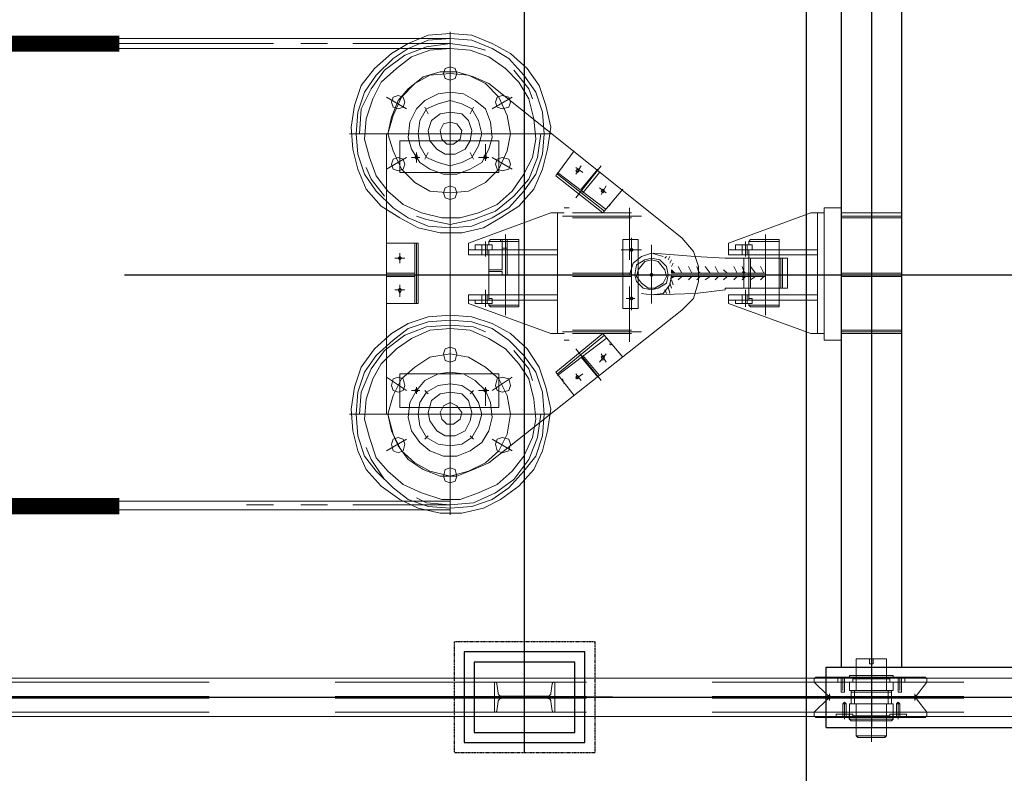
# Model space of a CAD drawing. Header units: inches. Extents: x -204116 to 930598, y -391373 to 256461.
# Tile 65 of 95: x -143268 to -140822, y 245342 to 247216. Entities that reach past the tile are written whole.
import ezdxf
from ezdxf.lldxf.tags import DXFTag

# ---------------------------------------------------------------- set-up
doc = ezdxf.new("R2010")
doc.units = ezdxf.units.IN
doc.header["$LTSCALE"] = 10
doc.header["$MEASUREMENT"] = 0
for name, pattern in [('CENTER', [2, 1.25, -0.25, 0.25, -0.25]), ('HIDDEN', [0.375, 0.25, -0.125]), ('PHANTOM', [2.5, 1.25, -0.25, 0.25, -0.25, 0.25, -0.25]), ('PHANTOM2', [1.25, 0.625, -0.125, 0.125, -0.125, 0.125, -0.125])]:
    doc.linetypes.add(name, pattern=pattern)
doc.layers.add('cen', color=2, linetype='CENTER2', lineweight=25)
doc.layers.add('P', color=5, linetype='PHANTOM2', lineweight=9)
doc.layers.add('FDN', color=8, linetype='PHANTOM')
doc.layers.add('H', color=3, linetype='HIDDEN')
tags = doc.linetypes.add('CENTER2', pattern=[1.125, 0.75, -0.125, 0.125, -0.125]).pattern_tags.tags
tags[10:11] = [DXFTag(74, 4), DXFTag(75, 0), DXFTag(340, '0'), DXFTag(46, 1.0), DXFTag(50, 0.0), DXFTag(44, 0.0), DXFTag(45, 0.0)]
tags[8:9] = [DXFTag(74, 4), DXFTag(75, 0), DXFTag(340, '0'), DXFTag(46, 1.0), DXFTag(50, 0.0), DXFTag(44, 0.0), DXFTag(45, 0.0)]
tags[6:7] = [DXFTag(74, 4), DXFTag(75, 0), DXFTag(340, '0'), DXFTag(46, 1.0), DXFTag(50, 0.0), DXFTag(44, 0.0), DXFTag(45, 0.0)]
tags[4:5] = [DXFTag(74, 4), DXFTag(75, 0), DXFTag(340, '0'), DXFTag(46, 1.0), DXFTag(50, 0.0), DXFTag(44, 0.0), DXFTag(45, 0.0)]

# ---------------------------------------------------------------- blocks, each defined once
blk = doc.blocks.new('TakeUp Plan')
at = {"layer": 'H', "linetype": 'Continuous'}
for points in [[(-1125.9, 4.2), (-1134.2, 4.2), (-1134.2, 12.5)], [(-954.9, 4.2), (-954.9, 12.5), (-959.1, 4.2)], [(-1125.9, -4.2), (-1134.2, -4.2), (-1134.2, -8.3)], [(-954.9, -4.2), (-954.9, -8.3), (-959.1, -4.2)]]:
    blk.add_hatch(color=0, dxfattribs=at).paths.add_polyline_path(points)
for p, q in [((-713, 975, -2), (-713, -975, -2)), ((-563, 975, -2), (-563, -975, -2)), ((-750.6, -975, -2), (713, -975, -2)), ((-750.6, -1125, -2), (-750.6, -975, -2)), ((-692.2, -1104.2, -2), (-692.2, -1091.7, -2)), ((-583.8, -1104.2, -2), (-583.8, -1091.7, -2)), ((-750.6, -1125, -2), (713, -1125, -2))]:
    blk.add_line(p, q)
at = {"color": 1}
blk.add_line((-1281.3, -1050, -2), (-1717.9, -1050, -2), dxfattribs=at)
at = {"color": 2, "elevation": -2}
blk.add_lwpolyline([(-1349.6, -937.5), (-1649.6, -937.5), (-1649.6, -1162.5), (-1349.6, -1162.5)], close=True, dxfattribs=at)
at = {"elevation": -2}
blk.add_lwpolyline([(-1374.6, -962.5), (-1624.6, -962.5), (-1624.6, -1137.5), (-1374.6, -1137.5)], close=True, dxfattribs=at)
at = {"layer": 'cen', "linetype": 'CENTER', "ltscale": 500}
for p, q in [((-1499.6, -1187.5, -2), (-1499.6, 1187.5, -2)), ((-638, 1150.1, -2), (-638, -1125, -2)), ((-5720.6, -1050, -2), (1175.4, -1050, -2))]:
    blk.add_line(p, q, dxfattribs=at)
at = {"layer": 'FDN', "ltscale": 0.03, "elevation": -2}
blk.add_lwpolyline([(-1324.6, -912.5), (-1674.6, -912.5), (-1674.6, -1187.5), (-1324.6, -1187.5)], close=True, dxfattribs=at)
at = {"layer": 'P', "color": 0, "linetype": 'Continuous', "elevation": -2}
for points in [[(-1684.7, 588), (-2506.6, 588)], [(-1684.7, 600.5), (-1630.5, 596.3), (-1580.4, 575.5), (-1534.6, 550.4), (-1492.9, 512.9), (-1463.7, 471.2), (-1447, 421.2), (-1434.5, 367), (-1442.8, 312.7), (-1455.3, 262.7), (-1476.2, 212.7), (-1513.7, 171), (-1559.6, 141.8), (-1601.3, 116.8), (-1655.5, 104.2), (-1709.7, 104.2), (-1763.9, 116.8), (-1809.8, 141.8), (-1855.6, 171), (-1893.2, 212.7), (-1914, 262.7), (-1926.5, 312.7), (-1930.7, 367), (-1922.4, 421.2), (-1905.7, 471.2), (-1872.3, 512.9), (-1830.6, 550.4), (-1788.9, 575.5), (-1738.9, 596.3), (-1684.7, 600.5)], [(-1684.7, 588), (-1630.5, 583.8), (-1580.4, 562.9), (-1538.7, 537.9), (-1501.2, 496.2), (-1472, 454.5), (-1455.3, 404.5), (-1451.2, 350.3), (-1455.3, 300.2), (-1472, 250.2), (-1501.2, 208.5), (-1538.7, 166.8), (-1580.4, 141.8), (-1630.5, 120.9), (-1684.7, 116.8), (-1738.9, 120.9), (-1788.9, 141.8), (-1826.4, 166.8), (-1868.1, 208.5), (-1897.3, 250.2), (-1914, 300.2), (-1918.2, 350.3), (-1914, 404.5), (-1897.3, 454.5), (-1868.1, 496.2), (-1826.4, 537.9), (-1788.9, 562.9), (-1738.9, 583.8), (-1684.7, 588)], [(-1684.7, 100.1), (-1684.7, 604.6)], [(-2123.5, 575.5), (-2506.6, 575.5)], [(-1684.7, 562.9), (-2506.6, 562.9)], [(-1989.1, 575.5), (-2055.8, 575.5)], [(-1684.7, 575.5), (-1926.5, 575.5)], [(-1909.8, 350.3), (-1905.7, 412.8), (-1880.7, 462.9), (-1847.3, 508.7), (-1797.3, 546.3), (-1743.1, 567.1), (-1684.7, 575.5), (-1626.3, 567.1), (-1597.1, 558.8)], [(-1684.7, 562.9), (-1634.6, 558.8), (-1588.8, 542.1), (-1547.1, 512.9), (-1513.7, 479.5), (-1488.7, 437.8), (-1476.2, 387.8), (-1472, 337.8), (-1480.3, 291.9), (-1501.2, 250.2), (-1530.4, 208.5), (-1567.9, 175.1), (-1613.8, 154.3), (-1659.7, 141.8), (-1705.5, 141.8), (-1755.6, 154.3), (-1801.4, 175.1), (-1839, 208.5), (-1868.1, 246), (-1884.8, 291.9), (-1897.3, 337.8), (-1893.2, 387.8), (-1876.5, 437.8), (-1855.6, 479.5), (-1818.1, 512.9), (-1780.6, 542.1), (-1734.7, 558.8), (-1684.7, 562.9)], [(-1684.7, 517.1), (-1672.2, 512.9), (-1668, 500.4), (-1672.2, 487.9), (-1684.7, 483.7), (-1697.2, 487.9), (-1701.4, 500.4), (-1697.2, 512.9), (-1684.7, 517.1)], [(-1684.7, 533.8), (-1684.7, 475.4)], [(-1839, 350.3), (-1830.6, 392), (-1813.9, 433.7), (-1788.9, 462.9), (-1751.4, 492.1), (-1709.7, 504.6), (-1668, 504.6), (-1626.3, 492.1), (-1588.8, 475.4)], [(-1839, 350.3), (-1826.4, 396.1), (-1805.6, 442), (-1772.2, 475.4), (-1734.7, 496.2), (-1684.7, 500.4), (-1638.8, 496.2), (-1597.1, 475.4), (-1563.7, 442), (-1542.9, 396.1), (-1534.6, 350.3), (-1542.9, 308.6), (-1563.7, 262.7), (-1597.1, 229.3), (-1638.8, 208.5), (-1684.7, 204.3), (-1734.7, 208.5), (-1772.2, 229.3), (-1805.6, 262.7), (-1826.4, 308.6), (-1839, 350.3)], [(-1526.2, 508.7), (-1488.7, 462.9), (-1480.3, 437.8)], [(-1109.2, 91.7), (-1588.8, 475.4)], [(-1843.1, 442), (-1793.1, 412.8)], [(-1813.9, 446.2), (-1801.4, 442), (-1797.3, 429.5), (-1801.4, 417), (-1813.9, 412.8), (-1826.4, 417), (-1830.6, 429.5), (-1826.4, 442), (-1813.9, 446.2)], [(-1684.7, 454.5), (-1651.3, 450.4), (-1622.1, 433.7), (-1597.1, 412.8), (-1584.6, 379.5), (-1580.4, 341.9), (-1588.8, 312.7), (-1605.4, 279.4), (-1634.6, 262.7), (-1668, 250.2), (-1701.4, 250.2), (-1734.7, 262.7), (-1759.7, 279.4), (-1780.6, 312.7), (-1788.9, 341.9), (-1784.7, 379.5), (-1768.1, 412.8), (-1747.2, 433.7), (-1713.9, 450.4), (-1684.7, 454.5)], [(-1684.7, 429.5), (-1684.7, 462.9)], [(-1684.7, 429.5), (-1684.7, 462.9)], [(-1530.4, 442), (-1580.4, 412.8)], [(-1555.4, 446.2), (-1538.7, 442), (-1534.6, 429.5), (-1538.7, 417), (-1555.4, 412.8), (-1567.9, 417), (-1572.1, 429.5), (-1567.9, 442), (-1555.4, 446.2)], [(-1763.9, 350.3), (-1759.7, 383.6), (-1743.1, 412.8), (-1713.9, 425.3), (-1684.7, 433.7), (-1655.5, 425.3), (-1630.5, 412.8), (-1613.8, 383.6), (-1605.4, 350.3), (-1613.8, 321.1), (-1630.5, 291.9), (-1655.5, 279.4), (-1684.7, 271), (-1713.9, 279.4), (-1743.1, 291.9), (-1759.7, 321.1), (-1763.9, 350.3)], [(-1738.9, 400.3), (-1747.2, 417)], [(-1634.6, 400.3), (-1626.3, 417)], [(-1684.7, 404.5), (-1655.5, 400.3), (-1638.8, 383.6), (-1630.5, 358.6), (-1634.6, 333.6), (-1647.1, 312.7), (-1672.2, 300.2), (-1697.2, 300.2), (-1718, 312.7), (-1734.7, 333.6), (-1738.9, 358.6), (-1730.5, 383.6), (-1709.7, 400.3), (-1684.7, 404.5)], [(-1684.7, 379.5), (-1668, 375.3), (-1655.5, 358.6), (-1659.7, 337.8), (-1676.3, 325.3), (-1693, 325.3), (-1705.5, 337.8), (-1709.7, 358.6), (-1701.4, 375.3), (-1684.7, 379.5)], [(-1434.5, 350.3), (-1684.7, 350.3), (-1934.9, 350.3)], [(-1843.1, 350.3), (-1843.1, -346.1)], [(-1459.5, 350.3), (-1467.8, 291.9), (-1488.7, 237.7), (-1526.2, 196), (-1572.1, 158.5), (-1626.3, 137.6), (-1684.7, 125.1), (-1743.1, 137.6), (-1768.1, 145.9)], [(-1809.8, 333.6), (-1809.8, 254.4)], [(-1809.8, 333.6), (-1563.7, 333.6), (-1563.7, 254.4), (-1809.8, 254.4)], [(-1597.1, 283.6), (-1597.1, 325.3)], [(-1768.1, 300.2), (-1763.9, 291.9), (-1768.1, 287.7), (-1772.2, 291.9), (-1768.1, 300.2)], [(-1768.1, 279.4), (-1768.1, 304.4)], [(-1738.9, 304.4), (-1747.2, 287.7)], [(-1634.6, 304.4), (-1626.3, 287.7)], [(-1597.1, 300.2), (-1592.9, 291.9), (-1597.1, 287.7), (-1601.3, 291.9), (-1597.1, 300.2)], [(-1422, 246), (-1376.1, 308.6)], [(-1843.1, 262.7), (-1793.1, 291.9)], [(-1813.9, 291.9), (-1801.4, 287.7), (-1797.3, 275.2), (-1801.4, 262.7), (-1813.9, 258.5), (-1826.4, 262.7), (-1830.6, 275.2), (-1826.4, 287.7), (-1813.9, 291.9)], [(-1759.7, 291.9), (-1780.6, 291.9)], [(-1588.8, 291.9), (-1613.8, 291.9)], [(-1530.4, 262.7), (-1580.4, 291.9)], [(-1555.4, 291.9), (-1538.7, 287.7), (-1534.6, 275.2), (-1538.7, 262.7), (-1555.4, 258.5), (-1567.9, 262.7), (-1572.1, 275.2), (-1567.9, 287.7), (-1555.4, 291.9)], [(-1401.1, 275.2), (-1405.3, 266.9)], [(-1371.9, 191.8), (-1309.4, 271)], [(-1371.9, 250.2), (-1359.4, 271)], [(-1847.3, 196), (-1880.7, 237.7), (-1893.2, 266.9)], [(-1305.2, 154.3), (-1422, 246)], [(-1296.9, 162.6), (-1417.8, 254.4)], [(-1301, 158.5), (-1417.8, 250.2)], [(-1371.9, 266.9), (-1355.2, 254.4)], [(-1367.8, 262.7), (-1363.6, 258.5), (-1367.8, 254.4), (-1371.9, 258.5), (-1367.8, 262.7)], [(-1359.4, 212.7), (-1317.7, 262.7)], [(-1355.2, 204.3), (-1313.5, 254.4)], [(-1684.7, 221), (-1672.2, 216.8), (-1668, 204.3), (-1672.2, 191.8), (-1684.7, 187.6), (-1697.2, 191.8), (-1701.4, 204.3), (-1697.2, 216.8), (-1684.7, 221)], [(-1684.7, 171), (-1684.7, 229.3)], [(-1309.4, 200.2), (-1296.9, 221)], [(-1296.9, 204.3), (-1313.5, 216.8)], [(-1305.2, 212.7), (-1301, 208.5), (-1305.2, 204.3), (-1309.4, 208.5), (-1305.2, 212.7)], [(-1305.2, 154.3), (-1255.2, 212.7)], [(-1684.7, 179.3), (-1684.7, -175.1)], [(-1284.4, 179.3), (-1288.5, 171)], [(-1638.8, 79.2), (-1434.5, 154.3)], [(-1417.8, 154.3), (-1434.5, 154.3)], [(-1417.8, 154.3), (-1401.1, 154.3)], [(-1417.8, 154.3), (-1417.8, -145.9)], [(-1388.6, 166.8), (-1401.1, 166.8)], [(-1234.3, 154.3), (-1380.3, 154.3)], [(-1238.5, 166.8), (-1238.5, 37.5)], [(-992.5, 79.2), (-788.1, 154.3)], [(-771.4, 154.3), (-788.1, 154.3)], [(-771.4, 154.3), (-754.8, 154.3)], [(-771.4, 154.3), (-771.4, -145.9)], [(-713, 166.8), (-754.8, 166.8)], [(-754.8, 166.8), (-754.8, -162.6)], [(-713, 166.8), (-713, -162.6)], [(-563, 154.3), (-713, 154.3)], [(-1209.3, 145.9), (-1405.3, 145.9)], [(-1234.3, 141.8), (-1380.3, 141.8)], [(-562.9, 145.9), (-713, 145.9)], [(-563, 141.8), (-713, 141.8)], [(-1547.1, 100.1), (-1547.1, -100.1)], [(-900.7, 100.1), (-900.7, -100.1)], [(-1763.9, 79.2), (-1843.1, 79.2)], [(-1801.4, -70.9), (-1843.1, -70.9), (-1843.1, 79.2)], [(-1801.4, 79.2), (-1793.1, 79.2)], [(-1772.2, 79.2), (-1772.2, -70.9)], [(-1768.1, 79.2), (-1768.1, -70.9)], [(-1763.9, 79.2), (-1763.9, -70.9)], [(-1638.8, 79.2), (-1638.8, 50)], [(-1622.1, 62.5), (-1622.1, 75.1), (-1580.4, 75.1), (-1580.4, 62.5), (-1622.1, 62.5)], [(-1605.4, 62.5), (-1605.4, 75.1)], [(-1597.1, 83.4), (-1597.1, 54.2)], [(-1597.1, 79.2), (-1597.1, 45.9)], [(-1597.1, 79.2), (-1597.1, 45.9)], [(-1592.9, 62.5), (-1592.9, 75.1)], [(-1513.7, 87.6), (-1584.6, 87.6), (-1588.8, 83.4), (-1513.7, 83.4)], [(-1588.8, 83.4), (-1588.8, 75.1), (-1580.4, 75.1)], [(-1580.4, 75.1), (-1580.4, 62.5), (-1588.8, 62.5), (-1588.8, -58.4)], [(-1559.6, 87.6), (-1542.9, 87.6)], [(-1559.6, 87.6), (-1559.6, 83.4)], [(-1542.9, 83.4), (-1559.6, 83.4)], [(-1555.4, 87.6), (-1555.4, 12.5)], [(-1555.4, 83.4), (-1555.4, 66.7)], [(-1547.1, -83.4), (-1547.1, 91.7)], [(-1542.9, 87.6), (-1542.9, 0)], [(-1542.9, 87.6), (-1542.9, 83.4), (-1542.9, 87.6)], [(-1542.9, 83.4), (-1542.9, 66.7)], [(-1513.7, 87.6), (-1513.7, 83.4)], [(-1513.7, -75.1), (-1513.7, 83.4)], [(-1255.2, -83.4), (-1255.2, 87.6)], [(-1217.6, 87.6), (-1255.2, 87.6)], [(-1234.3, -87.6), (-1234.3, 91.7)], [(-1234.3, 37.5), (-1234.3, 75.1)], [(-1217.6, -83.4), (-1217.6, 87.6)], [(-1184.3, -70.9), (-1184.3, 75.1)], [(-1184.3, -70.9), (-1184.3, 75.1)], [(-1109.2, 91.7), (-1080, 58.4), (-1067.5, 20.8), (-1067.5, -16.7), (-1080, -58.4), (-1109.2, -87.6)], [(-992.5, 79.2), (-992.5, 50)], [(-975.8, 62.5), (-975.8, 75.1), (-934.1, 75.1), (-934.1, 62.5), (-975.8, 62.5)], [(-959.1, 62.5), (-959.1, 75.1)], [(-950.8, 83.4), (-950.8, 54.2)], [(-950.8, 79.2), (-950.8, 45.9)], [(-950.8, 79.2), (-950.8, 45.9)], [(-946.6, 62.5), (-946.6, 75.1)], [(-867.4, 87.6), (-938.2, 87.6), (-942.4, 83.4), (-867.4, 83.4)], [(-942.4, 83.4), (-942.4, 75.1), (-934.1, 75.1)], [(-934.1, 75.1), (-934.1, 62.5), (-942.4, 62.5), (-942.4, -58.4)], [(-900.7, -87.6), (-900.7, 87.6)], [(-867.4, 87.6), (-867.4, 83.4)], [(-867.4, -75.1), (-867.4, 83.4)], [(-1809.8, 54.2), (-1809.8, 29.2)], [(-1417.8, 62.5), (-1638.8, 62.5)], [(-1417.8, 50), (-1638.8, 50)], [(-1605.4, 62.5), (-1605.4, 50)], [(-1605.4, 62.5), (-1605.4, 50)], [(-1592.9, 62.5), (-1592.9, 50)], [(-1592.9, 62.5), (-1592.9, 50)], [(-1588.8, 62.5), (-1588.8, 50)], [(-1542.9, 66.7), (-1555.4, 66.7)], [(-1513.7, 62.5), (-1513.7, 50)], [(-1209.3, 62.5), (-1259.3, 62.5)], [(-1226, 62.5), (-1242.7, 62.5)], [(-1234.3, 66.7), (-1230.1, 62.5), (-1234.3, 58.4), (-1238.5, 62.5), (-1234.3, 66.7)], [(-1234.3, 66.7), (-1230.1, 62.5), (-1234.3, 58.4), (-1238.5, 62.5), (-1234.3, 66.7)], [(-1238.5, 0), (-1230.1, 29.2), (-1209.3, 45.9), (-1184.3, 54.2), (-1155.1, 45.9)], [(-1075.9, 45.9), (-1180.1, 54.2)], [(-771.4, 62.5), (-992.5, 62.5)], [(-771.4, 50), (-992.5, 50)], [(-959.1, 62.5), (-959.1, 50)], [(-959.1, 62.5), (-959.1, 50)], [(-946.6, 62.5), (-946.6, 50)], [(-946.6, 62.5), (-946.6, 50)], [(-942.4, 62.5), (-942.4, 50)], [(-900.7, -50), (-900.7, 50)], [(-867.4, 62.5), (-867.4, 50)], [(-1797.3, 41.7), (-1822.3, 41.7)], [(-1809.8, 45.9), (-1805.6, 41.7), (-1809.8, 37.5), (-1813.9, 41.7), (-1809.8, 45.9)], [(-1184.3, 41.7), (-1163.4, 37.5), (-1146.7, 20.8), (-1142.6, 0), (-1146.7, -20.8), (-1167.6, -33.4), (-1184.3, -37.5), (-1205.1, -33.4), (-1221.8, -16.7), (-1226, 0), (-1221.8, 25), (-1201, 37.5), (-1184.3, 41.7)], [(-1184.3, 37.5), (-1167.6, 33.4), (-1150.9, 12.5), (-1146.7, -4.2), (-1155.1, -20.8), (-1175.9, -33.4), (-1192.6, -33.4), (-1209.3, -20.8), (-1221.8, -4.2), (-1217.6, 12.5), (-1201, 33.4), (-1184.3, 37.5)], [(-1217.6, 25), (-1217.6, -20.8)], [(-1150.9, 41.7), (-1146.7, 45.9)], [(-1142.6, 37.5), (-1138.4, 45.9)], [(-1138.4, 29.2), (-1134.2, 37.5)], [(-1134.2, 20.8), (-1130.1, 29.2)], [(-1000.8, 41.7), (-1075.9, 45.9)], [(-1000.8, -37.5), (-1000.8, -33.4), (-954.9, -33.4), (-954.9, 0), (-954.9, 41.7)], [(-954.9, 41.7), (-1000.8, 41.7), (-1000.8, 41.7)], [(-954.9, 41.7), (-846.5, 41.7)], [(-942.4, 41.7), (-942.4, -33.4)], [(-938.2, 41.7), (-938.2, -33.4)], [(-863.2, -33.4), (-863.2, 41.7)], [(-859, -33.4), (-859, 41.7)], [(-846.5, 41.7), (-846.5, 0)], [(-1772.2, 4.2), (-1843.1, 4.2)], [(-1555.4, 12.5), (-1588.8, 12.5)], [(-1555.4, 8.3), (-1588.8, 8.3)], [(-1555.4, 0), (-1542.9, 0), (-1547.1, 0), (-1555.4, 0), (-1555.4, 8.3)], [(-1234.3, 4.2), (-1380.3, 4.2)], [(-1184.3, 4.2), (-1180.1, 0), (-1184.3, -4.2), (-1188.4, 0), (-1184.3, 4.2)], [(-1125.9, 4.2), (-1134.2, 4.2), (-1134.2, 12.5), (-1125.9, 4.2)], [(-1130.1, 4.2), (-1134.2, 8.3)], [(-1067.5, 4.2), (-1134.2, 4.2)], [(-1109.2, 4.2), (-1117.6, 20.8)], [(-1084.2, 4.2), (-1092.5, 20.8)], [(-1063.3, 4.2), (-1067.5, 8.3), (-1071.7, 20.8)], [(-1067.5, 4.2), (-900.7, 4.2), (-900.7, -4.2), (-900.7, 4.2)], [(-1038.3, 4.2), (-1050.8, 20.8)], [(-1017.5, 4.2), (-1025.8, 20.8)], [(-996.6, 4.2), (-1005, 12.5)], [(-971.6, 4.2), (-979.9, 20.8)], [(-950.8, 4.2), (-954.9, 8.3), (-959.1, 20.8)], [(-954.9, 4.2), (-954.9, 12.5), (-959.1, 4.2), (-954.9, 4.2)], [(-925.7, 4.2), (-938.2, 20.8)], [(-904.9, 4.2), (-913.2, 20.8)], [(-563, 4.2), (-713, 4.2)], [(-1246.8, 0), (-1901.5, 0)], [(-1747.2, 0), (-1876.5, 0)], [(-1772.2, -4.2), (-1843.1, -4.2)], [(-1338.6, 0), (-1647.1, 0)], [(-946.6, 0), (-1613.8, 0)], [(-1234.3, -4.2), (-1380.3, -4.2)], [(-1255.2, 0), (-838.2, 0)], [(-1138.4, 0), (-1238.5, 0)], [(-1134.2, 0), (-1138.4, -25), (-1155.1, -45.9), (-1184.3, -50), (-1209.3, -45.9)], [(-1138.4, -20.8), (-1134.2, -33.4)], [(-1130.1, -4.2), (-1134.2, -8.3)], [(-1067.5, -4.2), (-1134.2, -4.2)], [(-1125.9, -4.2), (-1134.2, -4.2), (-1134.2, -8.3), (-1125.9, -4.2)], [(-1134.2, -12.5), (-1130.1, -25)], [(-1109.2, -4.2), (-1117.6, -12.5)], [(-1084.2, -4.2), (-1092.5, -12.5)], [(-1063.3, -4.2), (-1067.5, -8.3), (-1071.7, -12.5)], [(-1067.5, -4.2), (-900.7, -4.2)], [(-1038.3, -4.2), (-1050.8, -12.5)], [(-1017.5, -4.2), (-1025.8, -12.5)], [(-996.6, -4.2), (-1005, -12.5)], [(-692.2, 0), (-1000.8, 0)], [(-854.8, 0), (-992.5, 0)], [(-971.6, -4.2), (-979.9, -12.5)], [(-950.8, -4.2), (-954.9, -8.3), (-959.1, -12.5)], [(-954.9, -4.2), (-954.9, -8.3), (-959.1, -4.2), (-954.9, -4.2)], [(-925.7, -4.2), (-938.2, -12.5)], [(-904.9, -4.2), (-913.2, -12.5)], [(-846.5, -33.4), (-846.5, 0)], [(-563, -4.2), (-713, -4.2)], [(-1797.3, -37.5), (-1822.3, -37.5)], [(-1809.8, -33.4), (-1805.6, -37.5), (-1809.8, -45.9), (-1813.9, -37.5), (-1809.8, -33.4)], [(-1809.8, -54.2), (-1809.8, -25)], [(-1597.1, -70.9), (-1597.1, -37.5)], [(-1597.1, -70.9), (-1597.1, -37.5)], [(-1238.5, -29.2), (-1238.5, -166.8)], [(-1234.3, -70.9), (-1234.3, -29.2)], [(-1075.9, -45.9), (-1180.1, -50)], [(-1150.9, -37.5), (-1146.7, -45.9)], [(-1142.6, -29.2), (-1138.4, -45.9)], [(-1000.8, -37.5), (-1075.9, -45.9)], [(-954.9, -33.4), (-846.5, -33.4)], [(-950.8, -70.9), (-950.8, -37.5)], [(-950.8, -70.9), (-950.8, -37.5)], [(-1801.4, -70.9), (-1763.9, -70.9)], [(-1417.8, -50), (-1638.8, -50), (-1638.8, -70.9)], [(-1417.8, -62.5), (-1638.8, -62.5)], [(-1638.8, -70.9), (-1434.5, -145.9)], [(-1622.1, -62.5), (-1622.1, -70.9), (-1580.4, -70.9), (-1580.4, -62.5), (-1622.1, -62.5)], [(-1605.4, -62.5), (-1605.4, -50)], [(-1605.4, -62.5), (-1605.4, -70.9)], [(-1597.1, -79.2), (-1597.1, -54.2)], [(-1592.9, -62.5), (-1592.9, -50)], [(-1592.9, -62.5), (-1592.9, -70.9)], [(-1588.8, -62.5), (-1588.8, -50)], [(-1588.8, -58.4), (-1588.8, -50)], [(-1580.4, -58.4), (-1588.8, -58.4)], [(-1513.7, -75.1), (-1588.8, -75.1), (-1588.8, -70.9), (-1580.4, -70.9)], [(-1580.4, -58.4), (-1580.4, -70.9)], [(-1513.7, -62.5), (-1513.7, -50)], [(-1226, -58.4), (-1246.8, -58.4)], [(-1226, -58.4), (-1242.7, -58.4)], [(-1234.3, -54.2), (-1230.1, -58.4), (-1234.3, -62.5), (-1238.5, -58.4), (-1234.3, -54.2)], [(-1234.3, -54.2), (-1230.1, -58.4), (-1234.3, -62.5), (-1238.5, -58.4), (-1234.3, -54.2)], [(-771.4, -50), (-992.5, -50), (-992.5, -70.9)], [(-771.4, -62.5), (-992.5, -62.5)], [(-992.5, -70.9), (-788.1, -145.9)], [(-975.8, -62.5), (-975.8, -70.9), (-934.1, -70.9), (-934.1, -62.5), (-975.8, -62.5)], [(-959.1, -62.5), (-959.1, -50)], [(-959.1, -62.5), (-959.1, -70.9)], [(-950.8, -79.2), (-950.8, -54.2)], [(-946.6, -62.5), (-946.6, -50)], [(-946.6, -62.5), (-946.6, -70.9)], [(-942.4, -62.5), (-942.4, -50)], [(-942.4, -58.4), (-942.4, -50)], [(-934.1, -58.4), (-942.4, -58.4)], [(-867.4, -75.1), (-942.4, -75.1), (-942.4, -70.9), (-934.1, -70.9)], [(-934.1, -58.4), (-934.1, -70.9)], [(-867.4, -62.5), (-867.4, -50)], [(-1584.6, -79.2), (-1588.8, -75.1)], [(-1109.2, -87.6), (-1588.8, -467)], [(-1584.6, -79.2), (-1513.7, -79.2)], [(-1513.7, -79.2), (-1513.7, -75.1)], [(-1217.6, -83.4), (-1255.2, -83.4)], [(-938.2, -79.2), (-942.4, -75.1)], [(-938.2, -79.2), (-867.4, -79.2)], [(-867.4, -79.2), (-867.4, -75.1)], [(-1684.7, -100.1), (-1630.5, -104.2), (-1580.4, -120.9), (-1534.6, -145.9), (-1492.9, -183.5), (-1463.7, -229.3), (-1447, -279.4), (-1434.5, -333.6), (-1442.8, -387.8), (-1455.3, -437.8), (-1476.2, -483.7), (-1513.7, -525.4), (-1559.6, -558.8), (-1601.3, -579.6), (-1655.5, -592.1), (-1709.7, -592.1), (-1763.9, -579.6), (-1809.8, -558.8), (-1855.6, -525.4), (-1893.2, -483.7), (-1914, -437.8), (-1926.5, -387.8), (-1930.7, -333.6), (-1922.4, -279.4), (-1905.7, -229.3), (-1872.3, -183.5), (-1830.6, -145.9), (-1788.9, -120.9), (-1738.9, -104.2), (-1684.7, -100.1)], [(-1684.7, -112.6), (-1630.5, -116.8), (-1580.4, -133.4), (-1538.7, -162.6), (-1501.2, -200.2), (-1472, -241.9), (-1455.3, -291.9), (-1451.2, -346.1), (-1455.3, -400.3), (-1472, -450.4), (-1501.2, -487.9), (-1538.7, -529.6), (-1580.4, -558.8), (-1630.5, -575.5), (-1684.7, -579.6), (-1738.9, -575.5), (-1788.9, -558.8), (-1826.4, -529.6), (-1868.1, -487.9), (-1897.3, -450.4), (-1914, -400.3), (-1918.2, -346.1), (-1914, -291.9), (-1897.3, -241.9), (-1868.1, -200.2), (-1826.4, -162.6), (-1788.9, -133.4), (-1738.9, -116.8), (-1684.7, -112.6)], [(-1684.7, -100.1), (-1684.7, -596.3)], [(-1909.8, -346.1), (-1905.7, -291.9), (-1880.7, -233.5), (-1847.3, -187.6), (-1797.3, -150.1), (-1743.1, -129.3), (-1684.7, -125.1), (-1626.3, -129.3), (-1597.1, -141.8)], [(-1684.7, -133.4), (-1634.6, -137.6), (-1588.8, -158.5), (-1547.1, -183.5), (-1513.7, -221), (-1488.7, -258.5), (-1476.2, -308.6), (-1472, -358.6), (-1480.3, -404.5), (-1501.2, -450.4), (-1530.4, -487.9), (-1567.9, -521.2), (-1613.8, -542.1), (-1659.7, -558.8), (-1705.5, -558.8), (-1755.6, -542.1), (-1801.4, -521.2), (-1839, -487.9), (-1868.1, -454.5), (-1884.8, -404.5), (-1897.3, -358.6), (-1893.2, -308.6), (-1876.5, -258.5), (-1855.6, -221), (-1818.1, -183.5), (-1780.6, -158.5), (-1734.7, -137.6), (-1684.7, -133.4)], [(-1417.8, -145.9), (-1434.5, -145.9)], [(-1305.2, -145.9), (-1422, -241.9)], [(-1401.1, -145.9), (-1417.8, -145.9)], [(-1417.8, -145.9), (-1401.1, -145.9)], [(-1209.3, -141.8), (-1405.3, -141.8)], [(-1234.3, -137.6), (-1380.3, -137.6)], [(-1234.3, -145.9), (-1380.3, -145.9)], [(-1305.2, -145.9), (-1255.2, -204.3)], [(-771.4, -145.9), (-788.1, -145.9)], [(-754.8, -145.9), (-771.4, -145.9)], [(-771.4, -145.9), (-754.8, -145.9)], [(-563, -137.6), (-713, -137.6)], [(-562.9, -141.8), (-713, -141.8)], [(-563, -145.9), (-713, -145.9)], [(-1684.7, -166.8), (-1684.7, -229.3)], [(-1301, -150.1), (-1417.8, -246)], [(-1296.9, -158.5), (-1417.8, -250.2)], [(-1388.6, -162.6), (-1401.1, -162.6)], [(-1284.4, -175.1), (-1288.5, -171)], [(-713, -162.6), (-754.8, -162.6)], [(-1684.7, -179.3), (-1672.2, -183.5), (-1668, -196), (-1672.2, -212.7), (-1684.7, -216.8), (-1697.2, -212.7), (-1701.4, -196), (-1697.2, -183.5), (-1684.7, -179.3)], [(-1526.2, -187.6), (-1488.7, -233.5), (-1480.3, -262.7)], [(-1371.9, -183.5), (-1309.4, -262.7)], [(-1839, -346.1), (-1826.4, -300.2), (-1805.6, -258.5), (-1772.2, -229.3), (-1734.7, -204.3), (-1684.7, -196), (-1638.8, -204.3), (-1597.1, -229.3), (-1563.7, -258.5), (-1542.9, -300.2), (-1534.6, -346.1), (-1542.9, -396.1), (-1563.7, -437.8), (-1597.1, -467), (-1638.8, -487.9), (-1684.7, -500.4), (-1734.7, -487.9), (-1772.2, -467), (-1805.6, -437.8), (-1826.4, -396.1), (-1839, -346.1)], [(-1359.4, -204.3), (-1317.7, -254.4)], [(-1355.2, -200.2), (-1313.5, -250.2)], [(-1296.9, -196), (-1313.5, -216.8)], [(-1309.4, -196), (-1296.9, -216.8)], [(-1305.2, -200.2), (-1301, -204.3), (-1305.2, -212.7), (-1309.4, -204.3), (-1305.2, -200.2)], [(-1684.7, -241.9), (-1651.3, -246), (-1622.1, -262.7), (-1597.1, -287.7), (-1584.6, -316.9), (-1580.4, -354.4), (-1588.8, -387.8), (-1605.4, -417), (-1634.6, -437.8), (-1668, -450.4), (-1701.4, -450.4), (-1734.7, -437.8), (-1759.7, -417), (-1780.6, -387.8), (-1788.9, -354.4), (-1784.7, -316.9), (-1768.1, -287.7), (-1747.2, -262.7), (-1713.9, -246), (-1684.7, -241.9)], [(-1422, -241.9), (-1376.1, -300.2)], [(-1843.1, -254.4), (-1793.1, -287.7)], [(-1813.9, -254.4), (-1801.4, -258.5), (-1797.3, -275.2), (-1801.4, -287.7), (-1813.9, -291.9), (-1826.4, -287.7), (-1830.6, -275.2), (-1826.4, -258.5), (-1813.9, -254.4)], [(-1809.8, -329.4), (-1809.8, -246)], [(-1809.8, -329.4), (-1563.7, -329.4), (-1563.7, -246), (-1809.8, -246)], [(-1530.4, -254.4), (-1580.4, -287.7)], [(-1555.4, -254.4), (-1538.7, -258.5), (-1534.6, -275.2), (-1538.7, -287.7), (-1555.4, -291.9), (-1567.9, -287.7), (-1572.1, -275.2), (-1567.9, -258.5), (-1555.4, -254.4)], [(-1401.1, -271), (-1405.3, -258.5)], [(-1371.9, -246), (-1359.4, -262.7)], [(-1371.9, -258.5), (-1355.2, -246)], [(-1367.8, -250.2), (-1363.6, -254.4), (-1367.8, -258.5), (-1371.9, -254.4), (-1367.8, -250.2)], [(-1759.7, -287.7), (-1780.6, -287.7)], [(-1768.1, -283.6), (-1763.9, -287.7), (-1768.1, -291.9), (-1772.2, -287.7), (-1768.1, -283.6)], [(-1768.1, -279.4), (-1768.1, -296.1)], [(-1763.9, -346.1), (-1759.7, -316.9), (-1743.1, -291.9), (-1713.9, -275.2), (-1684.7, -271), (-1655.5, -275.2), (-1630.5, -291.9), (-1613.8, -316.9), (-1605.4, -346.1), (-1613.8, -375.3), (-1630.5, -404.5), (-1655.5, -421.2), (-1684.7, -425.3), (-1713.9, -421.2), (-1743.1, -404.5), (-1759.7, -375.3), (-1763.9, -346.1)], [(-1738.9, -296.1), (-1747.2, -287.7)], [(-1684.7, -291.9), (-1655.5, -296.1), (-1638.8, -312.7), (-1630.5, -341.9), (-1634.6, -362.8), (-1647.1, -387.8), (-1672.2, -400.3), (-1697.2, -400.3), (-1718, -387.8), (-1734.7, -362.8), (-1738.9, -341.9), (-1730.5, -312.7), (-1709.7, -296.1), (-1684.7, -291.9)], [(-1634.6, -296.1), (-1626.3, -287.7)], [(-1588.8, -287.7), (-1613.8, -287.7)], [(-1597.1, -283.6), (-1592.9, -287.7), (-1597.1, -291.9), (-1601.3, -287.7), (-1597.1, -283.6)], [(-1597.1, -279.4), (-1597.1, -325.3)], [(-1684.7, -316.9), (-1668, -325.3), (-1655.5, -341.9), (-1659.7, -358.6), (-1676.3, -371.1), (-1693, -371.1), (-1705.5, -358.6), (-1709.7, -341.9), (-1701.4, -325.3), (-1684.7, -316.9)], [(-1434.5, -346.1), (-1684.7, -346.1), (-1934.9, -346.1)], [(-1588.8, -467), (-1626.3, -483.7), (-1668, -500.4), (-1709.7, -500.4), (-1751.4, -483.7), (-1788.9, -458.7), (-1813.9, -425.3), (-1830.6, -387.8), (-1839, -346.1)], [(-1459.5, -346.1), (-1467.8, -404.5), (-1488.7, -458.7), (-1526.2, -508.7), (-1572.1, -542.1), (-1626.3, -567.1), (-1684.7, -571.3), (-1743.1, -567.1), (-1768.1, -554.6)], [(-1843.1, -437.8), (-1793.1, -408.7)], [(-1813.9, -404.5), (-1801.4, -408.7), (-1797.3, -421.2), (-1801.4, -437.8), (-1813.9, -442), (-1826.4, -437.8), (-1830.6, -421.2), (-1826.4, -408.7), (-1813.9, -404.5)], [(-1738.9, -400.3), (-1747.2, -408.7)], [(-1634.6, -400.3), (-1626.3, -408.7)], [(-1530.4, -437.8), (-1580.4, -408.7)], [(-1555.4, -404.5), (-1538.7, -408.7), (-1534.6, -421.2), (-1538.7, -437.8), (-1555.4, -442), (-1567.9, -437.8), (-1572.1, -421.2), (-1567.9, -408.7), (-1555.4, -404.5)], [(-1847.3, -508.7), (-1880.7, -458.7), (-1893.2, -429.5)], [(-1684.7, -425.3), (-1684.7, -458.7)], [(-1684.7, -425.3), (-1684.7, -458.7)], [(-1684.7, -479.5), (-1672.2, -483.7), (-1668, -500.4), (-1672.2, -512.9), (-1684.7, -517.1), (-1697.2, -512.9), (-1701.4, -500.4), (-1697.2, -483.7), (-1684.7, -479.5)], [(-1684.7, -529.6), (-1684.7, -467)], [(-1684.7, -562.9), (-2506.6, -562.9)], [(-1684.7, -583.8), (-2506.6, -583.8)], [(-2190.3, -571.3), (-2123.5, -571.3)], [(-2055.8, -571.3), (-1989.1, -571.3)], [(-1926.5, -571.3), (-1684.7, -571.3)], [(-675.5, -954.1), (-675.5, -1033.3)], [(-675.5, -954.1), (-671.4, -954.1), (-638, -954.1)], [(-642.2, -954.1), (-642.2, -966.6)], [(-642.2, -954.1), (-642.2, -954.1), (-642.2, -954.1), (-642.2, -954.1), (-633.8, -954.1), (-633.8, -954.1)], [(-633.8, -954.1), (-642.2, -954.1)], [(-638, -1160.5), (-638, -939.5)], [(-638, -943.7), (-638, -1156.3)], [(-600.5, -954.1), (-604.6, -954.1), (-638, -954.1)], [(-633.8, -954.1), (-633.8, -966.6)], [(-600.5, -954.1), (-600.5, -1033.3)], [(-638, -1058.3), (-638, -966.6), (-642.2, -966.6), (-633.8, -966.6)], [(-5720.6, -1002.5), (1171.4, -1002.5)], [(-779.8, -1004.1), (-775.6, -1000)], [(-725.6, -1000), (-775.6, -1000)], [(-725.6, -1000), (-504.6, -1000)], [(-721.4, -1000), (-721.4, -1004.1), (-721.4, -1012.5), (-721.4, -1012.5), (-713.1, -1012.5)], [(-713.1, -1000), (-713.1, -1012.5)], [(-708.9, -1000), (-708.9, -1012.5)], [(-708.9, -1000), (-708.9, -1033.3)], [(-704.7, -1000), (-704.7, -1012.5)], [(-692.2, -1000), (-692.2, -995.8), (-688, -995.8)], [(-675.5, -995.8), (-688, -995.8)], [(-675.5, -1000), (-675.5, -1004.1), (-683.9, -1004.1)], [(-675.5, -995.8), (-675.5, -995.8), (-638, -995.8)], [(-675.5, -1000), (-675.5, -995.8), (-675.5, -995.8), (-675.5, -995.8)], [(-638, -1120.9), (-638, -983.3)], [(-638, -1120.9), (-638, -983.3)], [(-600.5, -995.8), (-600.5, -995.8), (-638, -995.8)], [(-600.5, -1000), (-600.5, -995.8), (-600.5, -995.8), (-600.5, -995.8)], [(-600.5, -995.8), (-588, -995.8)], [(-600.5, -1000), (-600.5, -1004.1), (-592.1, -1004.1)], [(-583.8, -1000), (-583.8, -995.8), (-588, -995.8)], [(-579.6, -1000), (-554.6, -1000)], [(-571.3, -1000), (-571.3, -1012.5)], [(-567.1, -1000), (-567.1, -1012.5)], [(-567.1, -1000), (-567.1, -1033.3)], [(-554.6, -1000), (-554.6, -1004.1), (-554.6, -1012.5), (-554.6, -1012.5), (-562.9, -1012.5)], [(-562.9, -1000), (-562.9, -1012.5)], [(-554.6, -1004.1), (-554.6, -1000)], [(-504.6, -1000), (-500.4, -1004.1)], [(-779.8, -1012.5), (-779.8, -1004.1)], [(-746.4, -1045.8), (-779.8, -1012.5)], [(-721.4, -1004.1), (-721.4, -1012.5), (-704.7, -1012.5)], [(-721.4, -1012.5), (-708.9, -1012.5)], [(-713.1, -1012.5), (-713.1, -1037.5)], [(-713.1, -1012.5), (-713.1, -1037.5), (-713.1, -1037.5)], [(-708.9, -1012.5), (-692.2, -1012.5)], [(-704.7, -1012.5), (-704.7, -1037.5)], [(-704.7, -1012.5), (-704.7, -1037.5)], [(-700.6, -1012.5), (-688, -1012.5)], [(-638, -1033.3), (-692.2, -1033.3), (-692.2, -1012.5)], [(-638, -1012.5), (-692.2, -1012.5)], [(-692.2, -1016.6), (-692.2, -1033.3), (-688, -1033.3), (-688, -1037.5), (-688, -1066.7)], [(-683.9, -1012.5), (-688, -1012.5)], [(-683.9, -1004.1), (-683.9, -1012.5)], [(-638, -1004.1), (-675.5, -1004.1)], [(-638, -1004.1), (-600.5, -1004.1)], [(-638, -1033.3), (-583.8, -1033.3), (-583.8, -1012.5)], [(-638, -1012.5), (-583.8, -1012.5)], [(-592.1, -1004.1), (-592.1, -1012.5)], [(-592.1, -1012.5), (-588, -1012.5)], [(-583.8, -1016.6), (-583.8, -1033.3), (-588, -1033.3), (-588, -1037.5), (-588, -1066.7)], [(-571.3, -1012.5), (-579.6, -1012.5)], [(-554.6, -1004.1), (-554.6, -1012.5), (-571.3, -1012.5)], [(-571.3, -1012.5), (-571.3, -1037.5)], [(-571.3, -1012.5), (-571.3, -1037.5)], [(-562.9, -1012.5), (-562.9, -1037.5)], [(-562.9, -1012.5), (-562.9, -1037.5), (-562.9, -1037.5)], [(-525.4, -1045.8), (-500.4, -1012.5)], [(-500.4, -1004.1), (-500.4, -1012.5), (-500.4, -1012.5)], [(-746.4, -1045.8), (-742.3, -1045.8)], [(-742.3, -1045.8), (-746.4, -1045.8)], [(-742.3, -1058.3), (-742.3, -1041.7)], [(-742.3, -1041.7), (-742.3, -1058.3)], [(-742.3, -1054.2), (-738.1, -1050), (-742.3, -1045.8)], [(-742.3, -1045.8), (-738.1, -1050), (-742.3, -1054.2)], [(-529.6, -1050), (-742.3, -1050)], [(-713.1, -1037.5), (-704.7, -1037.5), (-708.9, -1037.5), (-713.1, -1037.5)], [(-700.6, -1050), (-638, -1050)], [(-688, -1033.3), (-692.2, -1033.3)], [(-688, -1037.5), (-688, -1033.3)], [(-688, -1037.5), (-688, -1033.3)], [(-638, -1037.5), (-688, -1037.5)], [(-679.7, -1033.3), (-679.7, -1066.7)], [(-679.7, -1033.3), (-638, -1033.3)], [(-638, -1033.3), (-675.5, -1033.3)], [(-638, -1033.3), (-600.5, -1033.3)], [(-596.3, -1033.3), (-638, -1033.3)], [(-638, -1037.5), (-588, -1037.5)], [(-596.3, -1033.3), (-596.3, -1066.7)], [(-588, -1037.5), (-588, -1033.3)], [(-588, -1033.3), (-583.8, -1033.3)], [(-588, -1037.5), (-588, -1033.3)], [(-562.9, -1037.5), (-571.3, -1037.5), (-567.1, -1037.5), (-562.9, -1037.5)], [(-529.6, -1058.3), (-529.6, -1041.7)], [(-529.6, -1041.7), (-529.6, -1058.3)], [(-529.6, -1045.8), (-529.6, -1054.2)], [(-529.6, -1045.8), (-525.4, -1045.8)], [(-529.6, -1054.2), (-529.6, -1045.8)], [(-746.4, -1054.2), (-779.8, -1087.5)], [(-742.3, -1054.2), (-746.4, -1054.2)], [(-746.4, -1054.2), (-742.3, -1054.2)], [(-708.9, -1066.7), (-700.6, -1066.7), (-704.7, -1062.5), (-708.9, -1066.7)], [(-708.9, -1091.7), (-708.9, -1066.7)], [(-708.9, -1091.7), (-708.9, -1066.7), (-708.9, -1066.7)], [(-704.7, -1091.7), (-704.7, -1066.7)], [(-704.7, -1104.2), (-704.7, -1070.8)], [(-700.6, -1091.7), (-700.6, -1066.7)], [(-638, -1066.7), (-692.2, -1066.7)], [(-692.2, -1087.5), (-692.2, -1066.7), (-688, -1066.7), (-688, -1066.7), (-688, -1066.7), (-692.2, -1066.7)], [(-692.2, -1070.8), (-692.2, -1087.5)], [(-638, -1066.7), (-688, -1066.7)], [(-638, -1066.7), (-679.7, -1066.7)], [(-638, -1066.7), (-675.5, -1066.7)], [(-675.5, -1066.7), (-675.5, -1145.9)], [(-638, -1066.7), (-583.8, -1066.7)], [(-638, -1066.7), (-588, -1066.7)], [(-638, -1066.7), (-600.5, -1066.7)], [(-638, -1066.7), (-596.3, -1066.7)], [(-638, -1120.9), (-638, -1075)], [(-638, -1120.9), (-638, -1075)], [(-600.5, -1066.7), (-600.5, -1145.9)], [(-583.8, -1087.5), (-583.8, -1066.7), (-588, -1066.7), (-588, -1066.7), (-588, -1066.7), (-583.8, -1066.7)], [(-583.8, -1070.8), (-583.8, -1087.5)], [(-567.1, -1066.7), (-575.5, -1066.7), (-571.3, -1062.5), (-567.1, -1066.7)], [(-575.5, -1091.7), (-575.5, -1066.7)], [(-571.3, -1091.7), (-571.3, -1066.7)], [(-571.3, -1104.2), (-571.3, -1070.8)], [(-567.1, -1091.7), (-567.1, -1066.7)], [(-567.1, -1091.7), (-567.1, -1066.7), (-567.1, -1066.7)], [(-529.6, -1054.2), (-525.4, -1054.2)], [(-525.4, -1054.2), (-500.4, -1087.5)], [(-5720.6, -1097.5), (1171.4, -1097.5)], [(-779.8, -1087.5), (-779.8, -1095.9)], [(-779.8, -1095.9), (-775.6, -1100)], [(-725.6, -1100), (-775.6, -1100)], [(-771.4, -1100), (-638, -1100)], [(-725.6, -1100), (-725.6, -1091.7)], [(-725.6, -1100), (-725.6, -1091.7)], [(-725.6, -1091.7), (-700.6, -1091.7)], [(-725.6, -1100), (-725.6, -1095.9)], [(-721.4, -1100), (-725.6, -1100)], [(-721.4, -1091.7), (-708.9, -1091.7)], [(-696.4, -1100), (-721.4, -1100)], [(-708.9, -1091.7), (-692.2, -1091.7)], [(-708.9, -1100), (-708.9, -1091.7)], [(-704.7, -1104.2), (-704.7, -1087.5)], [(-700.6, -1091.7), (-688, -1091.7)], [(-700.6, -1100), (-700.6, -1091.7)], [(-692.2, -1091.7), (-692.2, -1087.5), (-692.2, -1091.7), (-692.2, -1087.5)], [(-638, -1087.5), (-692.2, -1087.5)], [(-683.9, -1091.7), (-688, -1091.7)], [(-683.9, -1095.9), (-683.9, -1091.7)], [(-683.9, -1095.9), (-683.9, -1095.9), (-675.5, -1095.9)], [(-675.5, -1104.2), (-675.5, -1104.2), (-675.5, -1108.4), (-675.5, -1104.2), (-675.5, -1100), (-675.5, -1100), (-675.5, -1095.9)], [(-638, -1095.9), (-675.5, -1095.9)], [(-638, -1087.5), (-583.8, -1087.5)], [(-638, -1095.9), (-600.5, -1095.9)], [(-638, -1100), (-504.6, -1100)], [(-592.1, -1095.9), (-592.1, -1095.9), (-600.5, -1095.9)], [(-600.5, -1104.2), (-600.5, -1104.2), (-600.5, -1108.4), (-600.5, -1104.2), (-600.5, -1100), (-600.5, -1100), (-600.5, -1095.9)], [(-592.1, -1091.7), (-588, -1091.7)], [(-592.1, -1095.9), (-592.1, -1091.7)], [(-575.5, -1091.7), (-588, -1091.7)], [(-583.8, -1091.7), (-583.8, -1087.5), (-583.8, -1091.7), (-583.8, -1087.5)], [(-567.1, -1091.7), (-583.8, -1091.7)], [(-575.5, -1100), (-575.5, -1091.7)], [(-550.4, -1091.7), (-575.5, -1091.7)], [(-571.3, -1104.2), (-571.3, -1087.5)], [(-554.6, -1091.7), (-567.1, -1091.7)], [(-567.1, -1100), (-567.1, -1091.7)], [(-550.4, -1100), (-550.4, -1091.7)], [(-550.4, -1100), (-550.4, -1091.7)], [(-550.4, -1100), (-550.4, -1095.9)], [(-504.6, -1100), (-500.4, -1095.9)], [(-500.4, -1095.9), (-500.4, -1087.5), (-500.4, -1087.5)], [(-692.2, -1104.2), (-692.2, -1104.2), (-688, -1108.4)], [(-692.2, -1104.2), (-638, -1104.2)], [(-675.5, -1108.4), (-688, -1108.4)], [(-675.5, -1108.4), (-675.5, -1108.4), (-638, -1108.4)], [(-583.8, -1104.2), (-638, -1104.2)], [(-600.5, -1108.4), (-600.5, -1108.4), (-638, -1108.4)], [(-600.5, -1108.4), (-588, -1108.4)], [(-583.8, -1104.2), (-583.8, -1104.2), (-588, -1108.4)], [(-604.6, -1150.1), (-604.6, -1145.9), (-675.5, -1145.9), (-671.4, -1150.1), (-604.6, -1150.1)], [(-671.4, -1150.1), (-671.4, -1145.9), (-600.5, -1145.9), (-604.6, -1150.1), (-671.4, -1150.1)]]:
    blk.add_lwpolyline(points, dxfattribs=at)
at = {"layer": 'P', "color": 2, "linetype": 'HIDDEN', "ltscale": 250, "elevation": -2}
for points in [[(-5720.6, -1012.5), (829.4, -1012.5)], [(-5720.6, -1047.9), (825.4, -1047.9)], [(-5720.6, -1052.1), (825.4, -1052.1)], [(-5720.6, -1087.5), (829.4, -1087.5)]]:
    blk.add_lwpolyline(points, dxfattribs=at)
blk.add_lwpolyline([(-1574.6, -1087.5), (-1574.6, -1012.5), (-1573, -1012.5, -0.373885), (-1568.5, -1016.4), (-1565.2, -1039.8, 0.373885), (-1556.3, -1047.5), (-1442.9, -1047.5, 0.373885), (-1434, -1039.8), (-1430.7, -1016.4, -0.373885), (-1426.2, -1012.5), (-1424.6, -1012.5), (-1424.6, -1087.5), (-1426.2, -1087.5, -0.373885), (-1430.7, -1083.6), (-1434, -1060.2, 0.373885), (-1442.9, -1052.5), (-1556.3, -1052.5, 0.373885), (-1565.2, -1060.2), (-1568.5, -1083.6, -0.373885), (-1573, -1087.5)], format="xyb", close=True, dxfattribs=at)
blk = doc.blocks.new('XCZxZxDSAD')
at = {"color": 1, "ltscale": 500}
for p, q in [((-203964, 4961.4, -5.2), (-203964, -7818.4, -5.2)), ((-205657.6, -4918.4, -4.2), (-191595.9, -4918.4, -4.4))]:
    blk.add_line(p, q, dxfattribs=at)
at = {"color": 1, "linetype": 'CENTER', "lineweight": 0, "ltscale": 0.5, "const_width": 40}
for points in [[(-213260, -4343.4), (-205670.6, -4343.4)], [(-213260, -5493.4), (-205670.6, -5493.4)]]:
    blk.add_lwpolyline(points, dxfattribs=at)
blk.add_blockref('TakeUp Plan', (-203164, -4918.4))

msp = doc.modelspace()

# ---------------------------------------------------------------- block references
msp.add_blockref('XCZxZxDSAD', (62649.9, 251499.7, -4480163))

doc.saveas('drawing.dxf')
